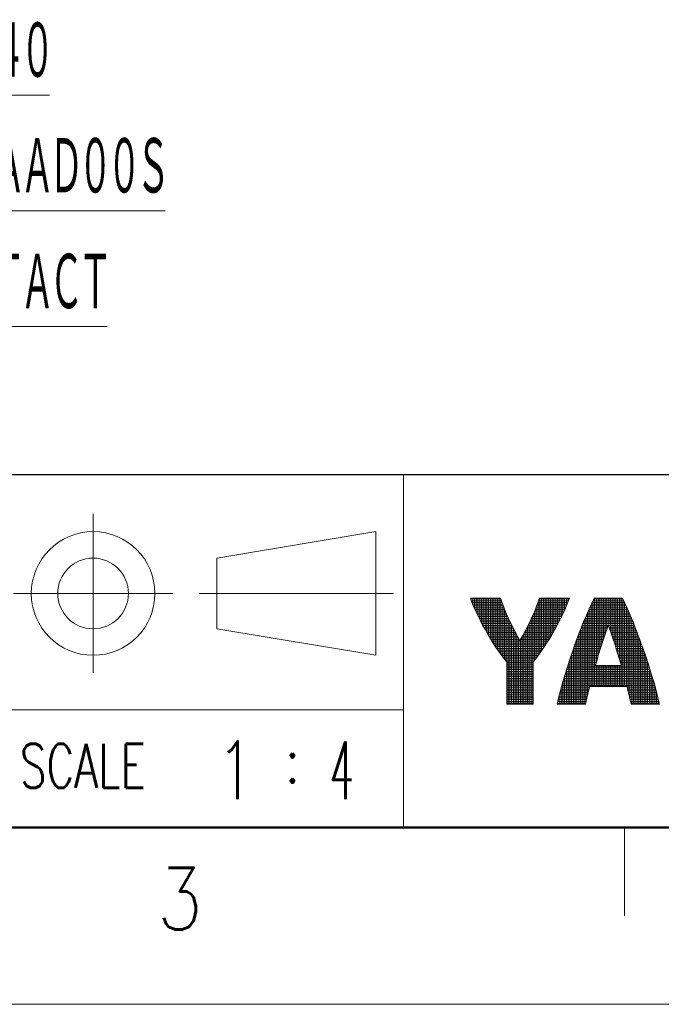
# Model space of a CAD drawing. Header units: millimetres. Extents: x 0 to 1735, y 0 to 1188.
# Tile 2 of 138: x 503 to 648, y 0 to 223. Entities that reach past the tile are written whole.
import ezdxf

# ---------------------------------------------------------------- set-up
doc = ezdxf.new("R2010")
doc.units = ezdxf.units.MM
doc.header["$LTSCALE"] = 0.727559
doc.layers.add('NoLayerName_001', color=7, linetype='Continuous')
doc.styles.get("Standard").update_dxf_attribs({"font": 'txt', "bigfont": 'extfont2'})

# ---------------------------------------------------------------- blocks, each defined once
blk = doc.blocks.new('*X159')
at = {"color": 2, "linetype": 'Continuous', "lineweight": 13}
for p, q in [((0, 5.967), (1.699, 5.967)), ((0.012, 5.936), (0.012, 6.001)), ((0.038, 5.867), (1.734, 5.867)), ((0.076, 5.767), (1.769, 5.767)), ((0.112, 5.679), (0.112, 6.001)), ((0.116, 5.667), (1.806, 5.667)), ((0.212, 5.441), (0.212, 6.001)), ((0.312, 5.218), (0.312, 6.001)), ((0.412, 5.005), (0.412, 6.001)), ((0.512, 4.803), (0.512, 6.001)), ((0.612, 4.609), (0.612, 6.001)), ((0.712, 4.421), (0.712, 6.001)), ((0.812, 4.239), (0.812, 6.001)), ((0.912, 4.065), (0.912, 6.001)), ((1.012, 3.893), (1.012, 6.001)), ((1.112, 3.728), (1.112, 6.001)), ((1.212, 3.565), (1.212, 6.001)), ((1.312, 3.41), (1.312, 6.001)), ((1.412, 3.255), (1.412, 6.001)), ((1.512, 3.109), (1.512, 6.001)), ((1.612, 2.964), (1.612, 6.001)), ((1.712, 2.824), (1.712, 5.931)), ((1.812, 2.69), (1.812, 5.653)), ((3.769, 5.667), (5.458, 5.667)), ((3.806, 5.767), (5.499, 5.767)), ((3.812, 2.754), (3.812, 5.784)), ((3.841, 5.867), (5.537, 5.867)), ((3.876, 5.967), (5.575, 5.967)), ((3.912, 2.893), (3.912, 6.001)), ((4.012, 3.034), (4.012, 6.001)), ((4.112, 3.18), (4.112, 6.001)), ((4.212, 3.331), (4.212, 6.001)), ((4.312, 3.485), (4.312, 6.001)), ((4.412, 3.643), (4.412, 6.001)), ((4.512, 3.809), (4.512, 6.001)), ((4.612, 3.976), (4.612, 6.001)), ((4.712, 4.149), (4.712, 6.001)), ((4.812, 4.329), (4.812, 6.001)), ((4.912, 4.512), (4.912, 6.001)), ((5.012, 4.703), (5.012, 6.001)), ((5.112, 4.902), (5.112, 6.001)), ((5.212, 5.108), (5.212, 6.001)), ((5.312, 5.324), (5.312, 6.001)), ((5.412, 5.554), (5.412, 6.001)), ((5.512, 5.801), (5.512, 6.001)), ((0.157, 5.567), (1.844, 5.567)), ((0.2, 5.467), (1.883, 5.467)), ((0.244, 5.367), (1.923, 5.367)), ((0.289, 5.267), (1.964, 5.267)), ((0.335, 5.167), (2.006, 5.167)), ((0.382, 5.067), (2.05, 5.067)), ((1.912, 2.558), (1.912, 5.395)), ((2.012, 2.433), (2.012, 5.155)), ((3.512, 0), (3.512, 5.037)), ((3.525, 5.067), (5.193, 5.067)), ((3.568, 5.167), (5.239, 5.167)), ((3.611, 5.267), (5.286, 5.267)), ((3.612, 2.494), (3.612, 5.269)), ((3.652, 5.367), (5.331, 5.367)), ((3.692, 5.467), (5.374, 5.467)), ((3.712, 2.622), (3.712, 5.517)), ((3.731, 5.567), (5.417, 5.567)), ((0.431, 4.967), (2.093, 4.967)), ((0.48, 4.867), (2.139, 4.867)), ((0.529, 4.767), (2.185, 4.767)), ((0.582, 4.667), (2.232, 4.667)), ((0.634, 4.567), (2.281, 4.567)), ((0.687, 4.467), (2.33, 4.467)), ((2.112, 0), (2.112, 4.927)), ((2.212, 0), (2.212, 4.71)), ((2.312, 0), (2.312, 4.504)), ((3.245, 4.467), (4.888, 4.467)), ((3.294, 4.567), (4.941, 4.567)), ((3.312, 0), (3.312, 4.605)), ((3.342, 4.667), (4.993, 4.667)), ((3.389, 4.767), (5.045, 4.767)), ((3.412, 0), (3.412, 4.816)), ((3.435, 4.867), (5.095, 4.867)), ((3.481, 4.967), (5.144, 4.967)), ((0.742, 4.367), (2.38, 4.367)), ((0.796, 4.267), (2.432, 4.267)), ((0.853, 4.167), (2.483, 4.167)), ((0.91, 4.067), (2.537, 4.067)), ((0.968, 3.967), (2.591, 3.967)), ((2.412, 0), (2.412, 4.306)), ((2.512, 0), (2.512, 4.113)), ((2.612, 0), (2.612, 3.929)), ((2.984, 3.967), (4.607, 3.967)), ((3.012, 0), (3.012, 4.019)), ((3.038, 4.067), (4.664, 4.067)), ((3.091, 4.167), (4.722, 4.167)), ((3.112, 0), (3.112, 4.207)), ((3.143, 4.267), (4.778, 4.267)), ((3.194, 4.367), (4.833, 4.367)), ((3.212, 0), (3.212, 4.401)), ((1.027, 3.867), (2.645, 3.867)), ((1.088, 3.767), (2.702, 3.767)), ((1.148, 3.667), (2.759, 3.667)), ((1.211, 3.567), (4.364, 3.567)), ((1.274, 3.467), (4.3, 3.467)), ((1.339, 3.367), (4.235, 3.367)), ((2.712, 0), (2.712, 3.75)), ((2.812, 0), (2.812, 3.66)), ((2.816, 3.667), (4.426, 3.667)), ((2.873, 3.767), (4.487, 3.767)), ((2.912, 0), (2.912, 3.836)), ((2.929, 3.867), (4.547, 3.867)), ((1.404, 3.267), (4.171, 3.267)), ((1.472, 3.167), (4.103, 3.167)), ((1.54, 3.067), (4.035, 3.067)), ((1.609, 2.967), (3.965, 2.967)), ((1.681, 2.867), (3.894, 2.867)), ((1.753, 2.767), (3.822, 2.767)), ((1.829, 2.667), (3.746, 2.667)), ((1.905, 2.567), (3.67, 2.567)), ((1.984, 2.467), (3.59, 2.467)), ((2.037, 2.367), (3.537, 2.367)), ((2.037, 2.267), (3.537, 2.267)), ((2.037, 2.167), (3.537, 2.167)), ((2.037, 2.067), (3.537, 2.067)), ((2.037, 1.967), (3.537, 1.967)), ((2.037, 1.867), (3.537, 1.867)), ((2.037, 1.767), (3.537, 1.767)), ((2.037, 1.667), (3.537, 1.667)), ((2.037, 1.567), (3.537, 1.567)), ((2.037, 1.467), (3.537, 1.467)), ((2.037, 1.367), (3.537, 1.367)), ((2.037, 1.267), (3.537, 1.267)), ((2.037, 1.167), (3.537, 1.167)), ((2.037, 1.067), (3.537, 1.067)), ((2.037, 0.967), (3.537, 0.967)), ((2.037, 0.867), (3.537, 0.867)), ((2.037, 0.767), (3.537, 0.767)), ((2.037, 0.667), (3.537, 0.667)), ((2.037, 0.567), (3.537, 0.567)), ((2.037, 0.467), (3.537, 0.467)), ((2.037, 0.367), (3.537, 0.367)), ((2.037, 0.267), (3.537, 0.267)), ((2.037, 0.167), (3.537, 0.167)), ((2.037, 0.067), (3.537, 0.067))]:
    blk.add_line(p, q, dxfattribs=at)
blk = doc.blocks.new('*X164')
at = {"color": 2, "linetype": 'Continuous', "lineweight": 13}
for p, q in [((1.909, 1), (1.909, 5.634)), ((1.924, 5.666), (3.844, 5.666)), ((1.971, 5.766), (3.797, 5.766)), ((2.009, 1), (2.009, 5.844)), ((2.019, 5.866), (3.749, 5.866)), ((2.068, 5.966), (3.7, 5.966)), ((2.109, 1), (2.109, 6)), ((2.209, 2.39), (2.209, 6)), ((2.309, 2.726), (2.309, 6)), ((2.409, 3.052), (2.409, 6)), ((2.509, 3.369), (2.509, 6)), ((2.609, 3.678), (2.609, 6)), ((2.709, 3.978), (2.709, 6)), ((2.809, 4.269), (2.809, 6)), ((2.909, 4.414), (2.909, 6)), ((3.009, 4.126), (3.009, 6)), ((3.109, 3.83), (3.109, 6)), ((3.209, 3.526), (3.209, 6)), ((3.309, 3.214), (3.309, 6)), ((3.409, 2.892), (3.409, 6)), ((3.509, 2.562), (3.509, 6)), ((3.609, 2.222), (3.609, 6)), ((3.709, 1), (3.709, 5.949)), ((3.809, 1), (3.809, 5.743)), ((1.655, 5.066), (4.113, 5.066)), ((1.699, 5.166), (4.069, 5.166)), ((1.709, 0.532), (1.709, 5.189)), ((1.742, 5.266), (4.026, 5.266)), ((1.786, 5.366), (3.982, 5.366)), ((1.809, 0.936), (1.809, 5.417)), ((1.831, 5.466), (3.937, 5.466)), ((1.877, 5.566), (3.891, 5.566)), ((3.909, 1), (3.909, 5.527)), ((4.009, 0.738), (4.009, 5.305)), ((4.109, 0.327), (4.109, 5.077)), ((1.408, 4.466), (2.878, 4.466)), ((1.409, 0), (1.409, 4.468)), ((1.448, 4.566), (4.32, 4.566)), ((1.488, 4.666), (4.28, 4.666)), ((1.509, 0), (1.509, 4.717)), ((1.529, 4.766), (4.239, 4.766)), ((1.571, 4.866), (4.197, 4.866)), ((1.609, 0.106), (1.609, 4.956)), ((1.613, 4.966), (4.155, 4.966)), ((2.89, 4.466), (4.36, 4.466)), ((4.209, 0), (4.209, 4.838)), ((4.309, 0), (4.309, 4.596)), ((1.209, 0), (1.209, 3.954)), ((1.213, 3.966), (2.705, 3.966)), ((1.251, 4.066), (2.739, 4.066)), ((1.29, 4.166), (2.773, 4.166)), ((1.309, 0), (1.309, 4.216)), ((1.328, 4.266), (2.808, 4.266)), ((1.368, 4.366), (2.843, 4.366)), ((2.925, 4.366), (4.4, 4.366)), ((2.96, 4.266), (4.44, 4.266)), ((2.995, 4.166), (4.478, 4.166)), ((3.029, 4.066), (4.516, 4.066)), ((3.063, 3.966), (4.555, 3.966)), ((4.409, 0), (4.409, 4.345)), ((4.509, 0), (4.509, 4.087)), ((0.992, 3.366), (2.508, 3.366)), ((1.009, 0), (1.009, 3.412)), ((1.028, 3.466), (2.54, 3.466)), ((1.065, 3.566), (2.572, 3.566)), ((1.101, 3.666), (2.605, 3.666)), ((1.109, 0), (1.109, 3.686)), ((1.138, 3.766), (2.638, 3.766)), ((1.175, 3.866), (2.671, 3.866)), ((3.097, 3.866), (4.593, 3.866)), ((3.13, 3.766), (4.63, 3.766)), ((3.163, 3.666), (4.667, 3.666)), ((3.196, 3.566), (4.703, 3.566)), ((3.228, 3.466), (4.74, 3.466)), ((3.26, 3.366), (4.776, 3.366)), ((4.609, 0), (4.609, 3.825)), ((4.709, 0), (4.709, 3.552)), ((0.809, 0), (0.809, 2.839)), ((0.818, 2.866), (2.351, 2.866)), ((0.852, 2.966), (2.382, 2.966)), ((0.886, 3.066), (2.413, 3.066)), ((0.909, 0), (0.909, 3.131)), ((0.921, 3.166), (2.444, 3.166)), ((0.956, 3.266), (2.476, 3.266)), ((3.292, 3.266), (4.812, 3.266)), ((3.324, 3.166), (4.847, 3.166)), ((3.355, 3.066), (4.882, 3.066)), ((3.386, 2.966), (4.916, 2.966)), ((3.417, 2.866), (4.95, 2.866)), ((4.809, 0), (4.809, 3.275)), ((4.909, 0), (4.909, 2.988)), ((0.609, 0), (0.609, 2.234)), ((0.619, 2.266), (2.172, 2.266)), ((0.652, 2.366), (2.202, 2.366)), ((0.684, 2.466), (2.231, 2.466)), ((0.709, 0), (0.709, 2.542)), ((0.716, 2.566), (2.261, 2.566)), ((0.75, 2.666), (2.291, 2.666)), ((0.784, 2.766), (2.321, 2.766)), ((3.447, 2.766), (4.984, 2.766)), ((3.477, 2.666), (5.018, 2.666)), ((3.507, 2.566), (5.051, 2.566)), ((3.537, 2.466), (5.084, 2.466)), ((3.566, 2.366), (5.116, 2.366)), ((3.595, 2.266), (5.149, 2.266)), ((5.009, 0), (5.009, 2.694)), ((5.109, 0), (5.109, 2.39)), ((0.463, 1.766), (5.305, 1.766)), ((0.493, 1.866), (5.274, 1.866)), ((0.509, 0), (0.509, 1.915)), ((0.524, 1.966), (5.244, 1.966)), ((0.555, 2.066), (5.213, 2.066)), ((0.587, 2.166), (5.181, 2.166)), ((2.209, 1), (2.209, 2.2)), ((2.309, 1), (2.309, 2.2)), ((2.409, 1), (2.409, 2.2)), ((2.509, 1), (2.509, 2.2)), ((2.609, 1), (2.609, 2.2)), ((2.709, 1), (2.709, 2.2)), ((2.809, 1), (2.809, 2.2)), ((2.909, 1), (2.909, 2.2)), ((3.009, 1), (3.009, 2.2)), ((3.109, 1), (3.109, 2.2)), ((3.209, 1), (3.209, 2.2)), ((3.309, 1), (3.309, 2.2)), ((3.409, 1), (3.409, 2.2)), ((3.509, 1), (3.509, 2.2)), ((3.609, 1), (3.609, 2.2)), ((5.209, 0), (5.209, 2.08)), ((5.309, 0), (5.309, 1.756)), ((0.286, 1.166), (5.482, 1.166)), ((0.309, 0), (0.309, 1.246)), ((0.314, 1.266), (5.453, 1.266)), ((0.344, 1.366), (5.424, 1.366)), ((0.373, 1.466), (5.395, 1.466)), ((0.402, 1.566), (5.366, 1.566)), ((0.409, 0), (0.409, 1.588)), ((0.432, 1.666), (5.336, 1.666)), ((5.409, 0), (5.409, 1.42)), ((0.124, 0.566), (1.717, 0.566)), ((0.15, 0.666), (1.742, 0.666)), ((0.176, 0.766), (1.766, 0.766)), ((0.203, 0.866), (1.791, 0.866)), ((0.209, 0), (0.209, 0.886)), ((0.231, 0.966), (1.816, 0.966)), ((0.258, 1.066), (5.51, 1.066)), ((3.951, 0.966), (5.537, 0.966)), ((3.977, 0.866), (5.565, 0.866)), ((4.002, 0.766), (5.592, 0.766)), ((4.026, 0.666), (5.618, 0.666)), ((4.051, 0.566), (5.644, 0.566)), ((5.509, 0), (5.509, 1.07)), ((5.609, 0), (5.609, 0.704)), ((0, 0.066), (1.599, 0.066)), ((0.009, 0), (0.009, 0.102)), ((0.024, 0.166), (1.622, 0.166)), ((0.048, 0.266), (1.645, 0.266)), ((0.072, 0.366), (1.669, 0.366)), ((0.098, 0.466), (1.692, 0.466)), ((0.109, 0), (0.109, 0.507)), ((4.075, 0.466), (5.67, 0.466)), ((4.099, 0.366), (5.696, 0.366)), ((4.122, 0.266), (5.72, 0.266)), ((4.146, 0.166), (5.744, 0.166)), ((4.169, 0.066), (5.768, 0.066)), ((5.709, 0), (5.709, 0.313))]:
    blk.add_line(p, q, dxfattribs=at)
blk = doc.blocks.new('JZB_0007')
at = {"layer": 'NoLayerName_001', "color": 3, "lineweight": 13, "char_height": 3.27, "attachment_point": 5}
for s, insert in [('\\A1;\\W0.7500;1', (0.818, 1.635)), ('\\A1;\\W0.5000;4', (6.818, 1.635))]:
    blk.add_mtext(s, dxfattribs=dict(at, insert=insert))

msp = doc.modelspace()

# ---------------------------------------------------------------- linework, layer by layer
at = {"layer": 'NoLayerName_001', "color": 7, "linetype": 'Continuous', "lineweight": 25}
msp.add_line((100, 120), (1640, 120), dxfattribs=at)
at = {"layer": 'NoLayerName_001', "color": 2, "linetype": 'Continuous', "lineweight": 13}
for p, q in [((589.9999995, 120), (589.99999753, 40)), ((519.72010202, 111.04442507), (519.72010202, 75.04442507)), ((583.72810266, 107.03081559), (547.72810266, 101.03081559)), ((583.72810266, 79.03081559), (583.72810266, 107.03081559)), ((547.72810266, 101.03081559), (547.72810266, 85.03081559)), ((501.74011788, 93.0308149), (537.74011788, 93.03081628)), ((543.72810266, 93.03081559), (587.72810266, 93.03081559)), ((605.16811965, 91.93264893), (605.50133941, 91.04735606)), ((611.96874299, 91.93264893), (605.16811965, 91.93264893)), ((612.30887548, 90.95575662), (611.96874299, 91.93264893)), ((620.76744216, 91.93264893), (620.4282911, 90.95817367)), ((627.56751431, 91.93264893), (620.76744216, 91.93264893)), ((627.23423275, 91.04718495), (627.56751431, 91.93264893)), ((633.16874096, 91.93264893), (632.62389742, 90.81145302)), ((639.56699316, 91.93264893), (633.16874096, 91.93264893)), ((640.11179852, 90.8113249), (639.56699316, 91.93264893)), ((605.50133941, 91.04735606), (605.88465825, 90.10710602)), ((605.88465825, 90.10710602), (606.31880702, 89.11498714)), ((612.69025976, 89.94431532), (612.30887548, 90.95575662)), ((613.11306248, 88.90121406), (612.69025976, 89.94431532)), ((620.04779666, 89.9488511), (619.62573998, 88.9074591)), ((620.4282911, 90.95817367), (620.04779666, 89.9488511)), ((626.41665178, 89.11449993), (626.85085397, 90.10676901)), ((626.85085397, 90.10676901), (627.23423275, 91.04718495)), ((632.04052046, 89.54446629), (631.42258216, 88.13301707)), ((632.62389742, 90.81145302), (632.04052046, 89.54446629)), ((640.69515225, 89.54415521), (640.11179852, 90.8113249)), ((641.31308665, 88.13245723), (640.69515225, 89.54415521)), ((606.31880702, 89.11498714), (606.80345225, 88.07594149)), ((606.80345225, 88.07594149), (607.33690932, 86.9970929)), ((607.33690932, 86.9970929), (607.91584723, 85.88803156)), ((613.57696098, 87.83012471), (613.11306248, 88.90121406)), ((614.08106564, 86.73555251), (613.57696098, 87.83012471)), ((619.1623849, 87.83755517), (618.65855826, 86.74353307)), ((619.62573998, 88.9074591), (619.1623849, 87.83755517)), ((624.8195558, 85.88731704), (625.39848739, 86.99640318)), ((625.39848739, 86.99640318), (625.93196566, 88.07533214)), ((625.93196566, 88.07533214), (626.41665178, 89.11449993)), ((631.42258216, 88.13301707), (630.77593196, 86.58368277)), ((641.95975624, 86.5827987), (641.31308665, 88.13245723)), ((547.72810266, 85.03081559), (583.72810266, 79.03081559)), ((607.91584723, 85.88803156), (608.53502416, 84.76098438)), ((608.53502416, 84.76098438), (609.18711446, 83.6307767)), ((614.62384813, 85.62286263), (614.08106564, 86.73555251)), ((615.2030826, 84.49827281), (614.62384813, 85.62286263)), ((618.11572552, 85.63065754), (617.53605496, 84.50506665)), ((618.65855826, 86.74353307), (618.11572552, 85.63065754)), ((623.54841186, 83.63022334), (624.20042019, 84.76031275)), ((624.20042019, 84.76031275), (624.8195558, 85.88731704)), ((630.10836216, 84.90899496), (629.42947795, 83.12770207)), ((630.77593196, 86.58368277), (630.10836216, 84.90899496)), ((635.65141229, 83.80220234), (636.01238443, 84.85725364)), ((636.01238443, 84.85725364), (636.36731587, 85.86786868)), ((636.36731587, 85.86786868), (636.72071048, 84.86211696)), ((636.72071048, 84.86211696), (637.0802701, 83.81160462)), ((642.62737145, 84.90770478), (641.95975624, 86.5827987)), ((643.30632775, 83.12592317), (642.62737145, 84.90770478)), ((609.18711446, 83.6307767), (609.86270599, 82.5144797)), ((609.86270599, 82.5144797), (610.17556251, 82.01510506)), ((615.81580828, 83.36880184), (615.2030826, 84.49827281)), ((616.36781698, 82.39755546), (615.81580828, 83.36880184)), ((616.92246199, 83.37373116), (616.36781698, 82.39755546)), ((617.53605496, 84.50506665), (616.92246199, 83.37373116)), ((622.55883084, 82.01276104), (622.87294492, 82.51412045)), ((622.87294492, 82.51412045), (623.54841186, 83.63022334)), ((629.42947795, 83.12770207), (628.75032411, 81.26438652)), ((634.91847098, 81.57553816), (635.28611951, 82.7066562)), ((635.28611951, 82.7066562), (635.65141229, 83.80220234)), ((637.0802701, 83.81160462), (637.44434808, 82.72004509)), ((637.44434808, 82.72004509), (637.81105278, 81.59212354)), ((643.9855783, 81.26204345), (643.30632775, 83.12592317)), ((610.17556251, 82.01510506), (610.86095238, 80.95831108)), ((610.86095238, 80.95831108), (611.53394226, 79.96953506)), ((621.20095131, 79.96816438), (621.87367415, 80.95643286)), ((621.87367415, 80.95643286), (622.55883084, 82.01276104)), ((628.40132082, 80.27358939), (627.74688673, 78.34985938)), ((628.75032411, 81.26438652), (628.40132082, 80.27358939)), ((634.18509068, 79.23122052), (634.5506622, 80.41476597)), ((634.5506622, 80.41476597), (634.91847098, 81.57553816)), ((637.81105278, 81.59212354), (638.17825724, 80.43352398)), ((638.17825724, 80.43352398), (638.54362247, 79.25091499)), ((644.33166794, 80.2794667), (643.9855783, 81.26204345)), ((644.98636767, 78.35507071), (644.33166794, 80.2794667)), ((611.53394226, 79.96953506), (612.18255389, 79.0629864)), ((612.18255389, 79.0629864), (612.79659365, 78.24881928)), ((612.79659365, 78.24881928), (613.36822286, 77.5327231)), ((619.36741109, 77.5327231), (619.93882924, 78.2484231)), ((619.93882924, 78.2484231), (620.55261423, 79.06212292)), ((620.55261423, 79.06212292), (621.20095131, 79.96816438)), ((627.74688673, 78.34985938), (627.12651659, 76.43808207)), ((633.82431131, 78.03265993), (634.18509068, 79.23122052)), ((638.54362247, 79.25091499), (638.90463636, 78.05188344)), ((638.90463636, 78.05188344), (639.25866918, 76.84480837)), ((645.60704737, 76.44248933), (644.98636767, 78.35507071)), ((613.36822286, 77.53310545), (613.36822286, 67.92928167)), ((619.36741109, 67.92928167), (619.36741109, 77.5327231)), ((627.12651659, 76.43808207), (626.54899654, 74.56773729)), ((633.44378643, 76.73349277), (633.47097569, 76.82757343)), ((639.2908453, 76.73349277), (633.44378643, 76.73349277)), ((633.47097569, 76.82757343), (633.82431131, 78.03265993)), ((639.25866918, 76.84480837), (639.2908453, 76.73349277)), ((646.18490248, 74.57125169), (645.60704737, 76.44248933)), ((626.54899654, 74.56773729), (626.02097712, 72.76421033)), ((646.71326478, 72.7667943), (646.18490248, 74.57125169)), ((626.02097712, 72.76421033), (625.54688781, 71.04793154)), ((631.56057192, 69.6347715), (632.02368348, 71.51202309)), ((632.02368348, 71.51202309), (632.1313951, 71.93315004)), ((632.1313951, 71.93315004), (640.60323663, 71.93315004)), ((640.60323663, 71.93315004), (640.73412018, 71.42029608)), ((640.73412018, 71.42029608), (641.19181856, 69.56199488)), ((647.18768956, 71.04959485), (646.71326478, 72.7667943)), ((625.12906291, 69.43414262), (624.76800337, 67.93314002)), ((625.54688781, 71.04793154), (625.12906291, 69.43414262)), ((631.16790916, 67.93314002), (631.56057192, 69.6347715)), ((641.19181856, 69.56199488), (641.56727377, 67.93314002)), ((647.6058308, 69.4349346), (647.18768956, 71.04959485)), ((647.96717956, 67.93314002), (647.6058308, 69.4349346)), ((613.36822286, 67.92928167), (619.36764994, 67.92928167)), ((624.76800337, 67.93314002), (631.16790916, 67.93314002)), ((641.56727377, 67.93314002), (647.96717956, 67.93314002)), ((589.99999829, 66.66680332), (500.00000116, 66.6668)), ((640, 40), (640, 20))]:
    msp.add_line(p, q, dxfattribs=at)
at = {"layer": 'NoLayerName_001', "color": 7, "linetype": 'Continuous', "lineweight": 50}
msp.add_line((1640, 40), (100, 40), dxfattribs=at)
at = {"layer": 'NoLayerName_001', "color": 7, "linetype": 'Continuous', "lineweight": 13}
msp.add_line((1680, 0), (0, 0), dxfattribs=at)
at = {"layer": 'NoLayerName_001', "color": 2, "linetype": 'Continuous', "lineweight": 13}
for radius in [14, 8]:
    msp.add_circle((519.72010197, 93.03081294), radius, dxfattribs=at)

# ---------------------------------------------------------------- block references
at = {"layer": 'NoLayerName_001', "xscale": 4, "yscale": 4, "zscale": 4}
for name, p in [('JZB_0007', (548.72998047, 46.45999908)), ('*X159', (605.21856689, 67.92928314)), ('*X164', (624.83184814, 67.93314362))]:
    msp.add_blockref(name, p, dxfattribs=at)

# ---------------------------------------------------------------- texts
at = {"layer": 'NoLayerName_001', "color": 7, "lineweight": 13, "insert": (385.47855851, 156.28422508), "char_height": 14, "attachment_point": 7, "line_spacing_factor": 1.122857}
msp.add_mtext('\\A1;\\W0.5000;\\T0.8333;\\LＲＥＣＥＰＴＡＣＬＥ\u3000ＳＩＺＥ：Ｍ４０\\l\\P\\LＨＯＵＳＩＮＧ：ＳＭ－５ＥＰＷＮ８ＡＡＤ００Ｓ\\l\\P\\LＭＡＫＥＲ：ＰＨＯＥＮＩＸ\u3000ＣＯＮＴＡＣＴ\\l', dxfattribs=at)
at = {"layer": 'NoLayerName_001', "color": 2, "lineweight": 13, "attachment_point": 7}
for s, insert, char_height in [('\\A1;\\W0.7000;SCALE', (503.15634575, 49.00654845), 10), ('\\A1;\\W0.8600;:', (562.99999576, 50.15956447), 10), ('\\A1;\\W0.8600;3', (534.217088, 16.904256), 14)]:
    msp.add_mtext(s, dxfattribs=dict(at, insert=insert, char_height=char_height))

doc.saveas('drawing.dxf')
